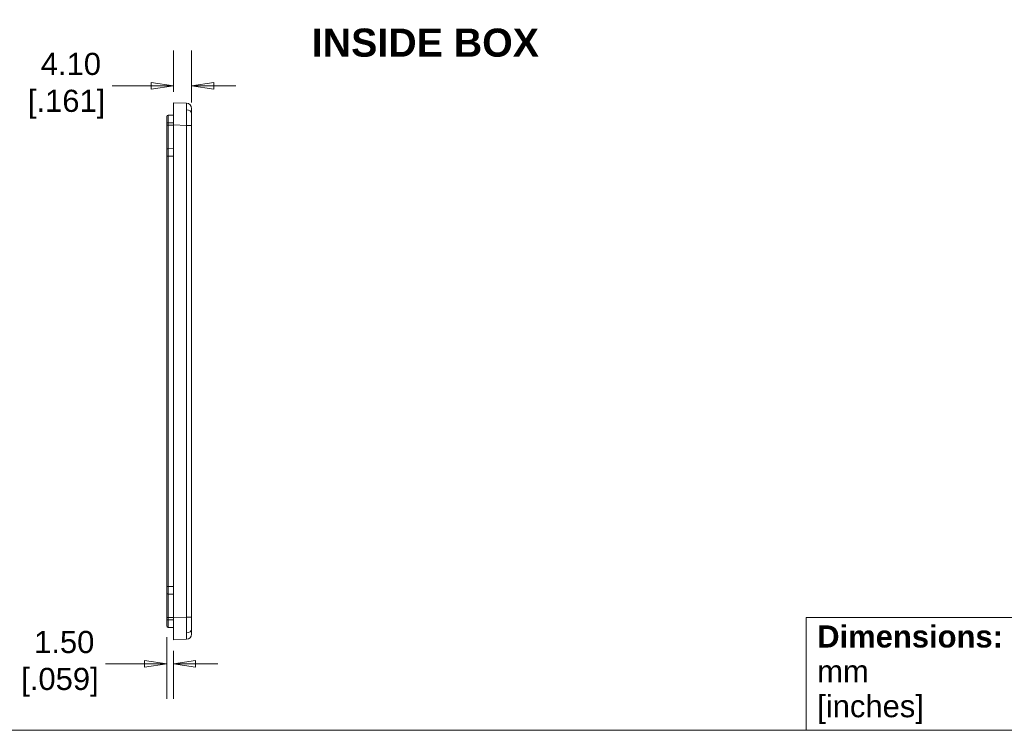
# Model space of a CAD drawing. Header units: millimetres. Extents: x 23 to 674, y 24 to 517.
# Tile 13 of 26: x 257 to 479, y 24 to 185. Entities that reach past the tile are written whole.
import ezdxf

# ---------------------------------------------------------------- set-up
doc = ezdxf.new("R2010")
doc.units = ezdxf.units.MM
doc.header["$LTSCALE"] = 2.5
for name, color, linetype, lineweight in [('Dimension (ANSI)', 7, 'Continuous', 9), ('Sketch Geometry (ANSI)', 7, 'Continuous', 9), ('Symbol (ANSI)', 7, 'Continuous', 9), ('Visible (ANSI)', 7, 'Continuous', 9), ('Visible Narrow (ANSI)', 7, 'Continuous', 9)]:
    doc.layers.add(name, color=color, linetype=linetype, lineweight=lineweight)
doc.styles.add('Label Text (ANSI)', font='arialbd.ttf')
doc.styles.add('Note Text (ANSI)', font='arial.ttf')
doc.styles.add('Text Style20', font='arial.ttf')
doc.dimstyles.new('Default - mm (ANSI)', dxfattribs={"dimscale": 2.5, "dimtxt": 2, "dimasz": 2, "dimexe": 3.175, "dimexo": 1, "dimgap": 0.8, "dimtad": 0, "dimtih": 1, "dimtoh": 1, "dimrnd": 1e-08, "dimzin": 4, "dimdsep": 46, "dimtxsty": 'Note Text (ANSI)', "dimblk": 'Filled-1', "dimcen": 0.09, "dimdle": 10, "dimclrd": 256, "dimclre": 256, "dimclrt": 256, "dimadec": 1, "dimazin": 0, "dimtfac": 1.524, "dimtofl": 0, "dimtmove": 0, "dimatfit": 3, "dimfxl": 0, "dimtolj": 1, "dimtzin": 0, "dimlwd": -1, "dimlwe": -1, "dimarcsym": 0})

# ---------------------------------------------------------------- blocks, each defined once
blk = doc.blocks.new('Title Blocks HAMMOND')
at = {"layer": 'Sketch Geometry (ANSI)'}
for p, q in [((173.942, 9.64), (173.942, 19.837)), ((173.942, 19.837), (193.212, 19.837)), ((9.353, 9.64), (173.942, 9.64)), ((193.212, 9.64), (173.942, 9.64))]:
    blk.add_line(p, q, dxfattribs=at)
at = {"layer": 'Symbol (ANSI)', "insert": (174.947, 14.667), "char_height": 2, "width": 30.72329, "attachment_point": 4, "line_spacing_factor": 0.944221, "style": 'Note Text (ANSI)'}
blk.add_mtext('\\fArial|b1|i0;\\H2.0000;Dimensions:\\fArial|b0|i0;\\H2.0000;\\Pmm\\P[inches]', dxfattribs=at)
at = {"layer": 'Symbol (ANSI)', "style": 'Text Style20'}
blk.add_attdef('<TITLE>_001', (229.212, 16.349), '', height=5, dxfattribs=at)
blk = doc.blocks.new('Filled-1')
at = {"color": 0}
for p, q in [((0, 0), (-1, 0.15)), ((-1, 0.15), (-1, -0.15)), ((-1, 0), (0, 0)), ((-1, -0.15), (0, 0))]:
    blk.add_line(p, q, dxfattribs=at)
at = {"color": 0, "flags": 128}
blk.add_lwpolyline([(-1, -0.15), (0, 0), (-1, 0.15), (-1, -0.15)], dxfattribs=at)
at = {"color": 0}
blk.add_solid([(-1, -0.15), (0, 0), (-1, 0.15), (-1, -0.15)], dxfattribs=at)
blk = doc.blocks.new('*D29')
at = {"layer": 'Defpoints', "color": 0, "transparency": 16777216}
for p in [(295.55, 169.67), (291.45, 165.8), (295.55, 163.41)]:
    blk.add_point(p, dxfattribs=at)
at = {"layer": 'Dimension (ANSI)', "transparency": 16777216}
for p, q in [((291.45, 168.3), (291.45, 177.61)), ((295.55, 165.91), (295.55, 177.61)), ((286.45, 169.67), (277.62, 169.67)), ((300.55, 169.67), (305.55, 169.67))]:
    blk.add_line(p, q, dxfattribs=at)
at = {"layer": 'Dimension (ANSI)', "transparency": 16777216, "xscale": 5, "yscale": 5, "zscale": 5}
blk.add_blockref('Filled-1', (291.45, 169.67), dxfattribs=at)
at = {"layer": 'Dimension (ANSI)', "transparency": 16777216, "xscale": 5, "yscale": 5, "zscale": 5, "rotation": 180}
blk.add_blockref('Filled-1', (295.55, 169.67), dxfattribs=at)
at = {"layer": 'Dimension (ANSI)', "transparency": 16777216, "insert": (267.35, 169.67), "char_height": 5, "attachment_point": 5, "style": 'Note Text (ANSI)'}
blk.add_mtext('\\A1; 4.10\\P[.161]', dxfattribs=at)
blk = doc.blocks.new('*D30')
at = {"layer": 'Defpoints', "color": 0, "transparency": 16777216}
for p in [(289.95, 47.68), (291.45, 44.6), (291.45, 39.15)]:
    blk.add_point(p, dxfattribs=at)
at = {"layer": 'Dimension (ANSI)', "transparency": 16777216}
for p, q in [((289.95, 45.18), (289.95, 31.21)), ((291.45, 42.1), (291.45, 31.21)), ((284.95, 39.15), (276.12, 39.15)), ((296.45, 39.15), (301.45, 39.15))]:
    blk.add_line(p, q, dxfattribs=at)
at = {"layer": 'Dimension (ANSI)', "transparency": 16777216, "xscale": 5, "yscale": 5, "zscale": 5}
blk.add_blockref('Filled-1', (289.95, 39.15), dxfattribs=at)
at = {"layer": 'Dimension (ANSI)', "transparency": 16777216, "xscale": 5, "yscale": 5, "zscale": 5, "rotation": 180}
blk.add_blockref('Filled-1', (291.45, 39.15), dxfattribs=at)
at = {"layer": 'Dimension (ANSI)', "transparency": 16777216, "insert": (265.85, 39.15), "char_height": 5, "attachment_point": 5, "style": 'Note Text (ANSI)'}
blk.add_mtext('\\A1; 1.50\\P[.059]', dxfattribs=at)

msp = doc.modelspace()

# ---------------------------------------------------------------- linework, layer by layer
at = {"layer": 'Visible (ANSI)'}
for p, q in [((291.4488, 165.796), (291.4488, 160.7977)), ((291.4488, 165.796), (294.3802, 165.7192)), ((295.5488, 164.5196), (295.5488, 163.4072)), ((289.9488, 162.7144), (289.9488, 161.296)), ((290.241, 163.0143), (291.4488, 163.046)), ((289.9488, 160.796), (289.9488, 161.296)), ((289.9488, 155.2144), (289.9488, 160.796)), ((291.4488, 49.5943), (291.4488, 160.7977)), ((295.5488, 160.7209), (295.5488, 49.671)), ((290.241, 155.5143), (291.4488, 155.546)), ((289.9488, 155.2144), (289.9488, 153.796)), ((289.9488, 56.596), (289.9488, 153.796)), ((289.9488, 56.596), (289.9488, 55.1775)), ((289.9488, 49.596), (289.9488, 55.1775)), ((290.241, 54.8776), (291.4488, 54.846)), ((289.9488, 49.096), (289.9488, 49.596)), ((289.9488, 49.096), (289.9488, 47.6775)), ((291.4488, 49.5943), (291.4488, 44.596)), ((290.241, 47.3776), (291.4488, 47.346)), ((295.5488, 46.9848), (295.5488, 45.8723)), ((294.3802, 44.6727), (291.4488, 44.596))]:
    msp.add_line(p, q, dxfattribs=at)
for centre, radius, start, end in [((294.3488, 164.5196), 1.2, 0, 88.5), ((290.2488, 162.7144), 0.3, 91.5, 180), ((290.2488, 155.2144), 0.3, 91.5, 180), ((290.2488, 55.1775), 0.3, 180, 268.5), ((290.2488, 47.6775), 0.3, 180, 268.5), ((294.3488, 45.8723), 1.2, 271.5, 0)]:
    msp.add_arc(centre, radius, start, end, dxfattribs=at)
for points, knots in [([(295.5488, 163.4072), (295.5488, 163.0555), (295.5488, 162.6342), (295.5488, 162.1748), (295.5488, 161.7154), (295.5488, 161.2184), (295.5488, 160.7209)], [0, 0, 0, 0, 0.392527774, 0.392527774, 0.392527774, 0.785055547, 0.785055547, 0.785055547, 0.785055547]), ([(295.5488, 49.671), (295.5488, 49.1736), (295.5488, 48.6765), (295.5488, 48.2171), (295.5488, 47.7577), (295.5488, 47.3364), (295.5488, 46.9848)], [5.49812976, 5.49812976, 5.49812976, 5.49812976, 5.890657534, 5.890657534, 5.890657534, 6.283185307, 6.283185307, 6.283185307, 6.283185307])]:
    msp.add_open_spline(points, degree=3, knots=knots, dxfattribs=at)
at = {"layer": 'Visible Narrow (ANSI)'}
for p, q in [((290.241, 161.296), (290.241, 163.0143)), ((290.241, 161.296), (289.9488, 161.296)), ((290.241, 160.796), (289.9488, 160.796)), ((290.241, 161.296), (291.4488, 161.296)), ((290.241, 161.296), (290.241, 160.796)), ((290.241, 160.796), (291.4488, 160.796)), ((290.241, 160.796), (290.241, 155.5143)), ((294.3802, 160.7209), (291.4488, 160.7977)), ((294.3802, 160.7209), (295.5488, 160.7209)), ((294.3802, 49.671), (294.3802, 160.7209)), ((290.241, 153.796), (289.9488, 153.796)), ((290.241, 153.796), (290.241, 155.5143)), ((290.241, 153.796), (291.4488, 153.796)), ((290.241, 153.796), (290.241, 56.596)), ((289.9488, 56.596), (290.241, 56.596)), ((290.241, 56.596), (291.4488, 56.596)), ((290.241, 54.8776), (290.241, 56.596)), ((290.241, 54.8776), (290.241, 49.596)), ((289.9488, 49.596), (290.241, 49.596)), ((289.9488, 49.096), (290.241, 49.096)), ((290.241, 49.596), (291.4488, 49.596)), ((290.241, 49.596), (290.241, 49.096)), ((290.241, 49.096), (291.4488, 49.096)), ((290.241, 47.3776), (290.241, 49.096)), ((291.4488, 49.5943), (294.3802, 49.671)), ((294.3802, 49.671), (295.5488, 49.671))]:
    msp.add_line(p, q, dxfattribs=at)
for centre, start_param, end_param in [((294.3488, 163.4072), 0, 1.53378076), ((294.3488, 46.9848), 4.74940455, 6.28318531)]:
    msp.add_ellipse(centre, major_axis=(1.2, 0), ratio=0.70710678, start_param=start_param, end_param=end_param, dxfattribs=at)
for points, knots in [([(294.3932, 164.2551), (294.3932, 165.0407), (294.3899, 165.5821), (294.3833, 165.6945), (294.3823, 165.7111), (294.3813, 165.7192), (294.3802, 165.7192)], [0, 0, 0, 0, 0.684054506, 0.684054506, 0.684054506, 0.785055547, 0.785055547, 0.785055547, 0.785055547]), ([(294.3802, 160.7209), (294.3872, 161.8322), (294.3924, 163.0122), (294.3931, 163.887), (294.3932, 164.0162), (294.3932, 164.1391), (294.3932, 164.2551)], [5.49812976, 5.49812976, 5.49812976, 5.49812976, 6.182184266, 6.182184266, 6.182184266, 6.283185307, 6.283185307, 6.283185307, 6.283185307]), ([(294.3932, 46.1368), (294.3932, 46.9225), (294.3899, 48.0499), (294.3833, 49.1751), (294.3823, 49.3412), (294.3813, 49.5069), (294.3802, 49.671)], [0, 0, 0, 0, 0.684054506, 0.684054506, 0.684054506, 0.785055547, 0.785055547, 0.785055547, 0.785055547]), ([(294.3802, 44.6727), (294.3872, 44.6729), (294.3924, 45.0875), (294.3931, 45.8036), (294.3932, 45.9094), (294.3932, 46.0208), (294.3932, 46.1368)], [5.49812976, 5.49812976, 5.49812976, 5.49812976, 6.182184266, 6.182184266, 6.182184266, 6.283185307, 6.283185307, 6.283185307, 6.283185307])]:
    msp.add_open_spline(points, degree=3, knots=knots, dxfattribs=at)

# ---------------------------------------------------------------- block references
at = {"xscale": 2.5, "yscale": 2.5, "zscale": 2.5}
msp.add_blockref('Title Blocks HAMMOND', (-0.6221, 0.0312), dxfattribs=at)

# ---------------------------------------------------------------- texts
at = {"layer": 'Symbol (ANSI)', "insert": (322.692, 176.1278), "char_height": 6.35, "attachment_point": 7, "line_spacing_factor": 0.25, "style": 'Label Text (ANSI)'}
msp.add_mtext('INSIDE BOX', dxfattribs=at)

# ---------------------------------------------------------------- dimensions: what is measured, and where the dimension line sits
at = {"layer": 'Dimension (ANSI)'}
for base, p1, p2, text, picture, middle in [((295.5488, 169.6721), (291.4488, 165.796), (295.5488, 163.4072), ' <>\\X[.161]', '*D29', (267.3467, 169.6721)), ((291.4488, 39.1492), (289.9488, 47.6775), (291.4488, 44.596), ' <>\\X[.059]', '*D30', (265.8467, 39.1492))]:
    dim = msp.add_linear_dim(base=base, p1=p1, p2=p2, text=text, dimstyle='Default - mm (ANSI)', override={"dimgap": 0.8, "dimtih": 0, "dimtoh": 0, "dimdec": 2, "dimpost": '\\X', "dimtol": 0, "dimlim": 0, "dimtp": 0, "dimtm": 0, "dimtdec": 2, "dimatfit": 1}, dxfattribs=at)
    dim.commit()
    dim.dimension.update_dxf_attribs({"geometry": picture, "text_midpoint": middle, "dimtype": 160})

doc.saveas('drawing.dxf')
